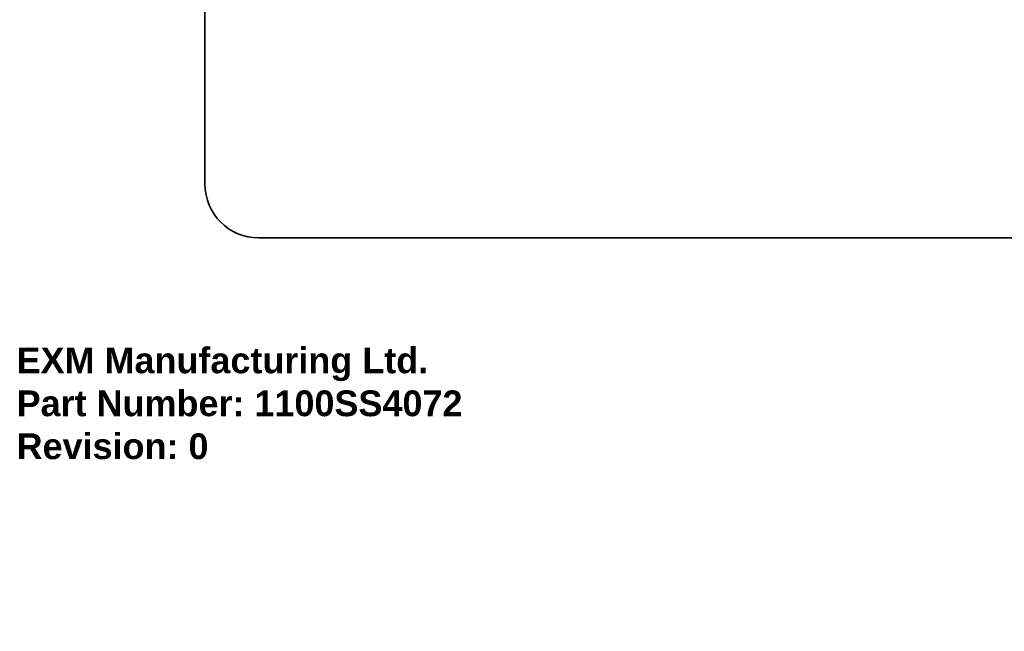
# Model space of a CAD drawing. Header units: inches. Extents: x 0 to 279, y -11 to 181.
# Tile 1 of 21: x 0 to 38, y -11 to 13. Entities that reach past the tile are written whole.
import ezdxf

# ---------------------------------------------------------------- set-up
doc = ezdxf.new("R2010")
doc.units = ezdxf.units.IN
doc.header["$LTSCALE"] = 16.718028
doc.header["$MEASUREMENT"] = 0
doc.layers.get('0').update_dxf_attribs({"lineweight": 25})
doc.layers.add('Sketch Geometry(ANSI)', color=7, linetype='Continuous', lineweight=25)
doc.layers.add('Symbols(ANSI)', color=7, linetype='Continuous', lineweight=25)
doc.styles.add('Current-ANSI', font='arial.ttf')
doc.styles.get("Standard").update_dxf_attribs({"font": 'arialbd.ttf'})

# ---------------------------------------------------------------- blocks, each defined once
blk = doc.blocks.new('Borders 1_EXM - B (Inch)')
at = {"layer": 'Sketch Geometry(ANSI)', "linetype": 'Continuous', "lineweight": 35}
for p, q in [((0.4375, 10.5665), (0.4375, 0.3795)), ((0.5625, 0.2545), (16.4375, 0.2545))]:
    blk.add_line(p, q, dxfattribs=at)
blk.add_arc((0.5625, 0.3795), 0.125, 180, 270, dxfattribs=at)
at = {"layer": 'Symbols(ANSI)', "color": 7, "style": 'Current-ANSI'}
blk.add_attdef('FILENAME_AND_PATH_001', (6.2084, 10.718), '', height=0.09, dxfattribs=at)

msp = doc.modelspace()

# ---------------------------------------------------------------- block references
at = {"xscale": 16.71802785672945, "yscale": 16.71802785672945, "zscale": 16.71802785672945}
msp.add_blockref('Borders 1_EXM - B (Inch)', (0, 0), dxfattribs=at)

# ---------------------------------------------------------------- texts
at = {"insert": (0, 0), "char_height": 1, "attachment_point": 1}
msp.add_mtext_dynamic_manual_height_columns('EXM Manufacturing Ltd.\\PPart Number: 1100SS4072\\PRevision: 0', width=6.990976, gutter_width=1, heights=[0], dxfattribs=at).dxf.set("width", 100)

doc.saveas('drawing.dxf')
